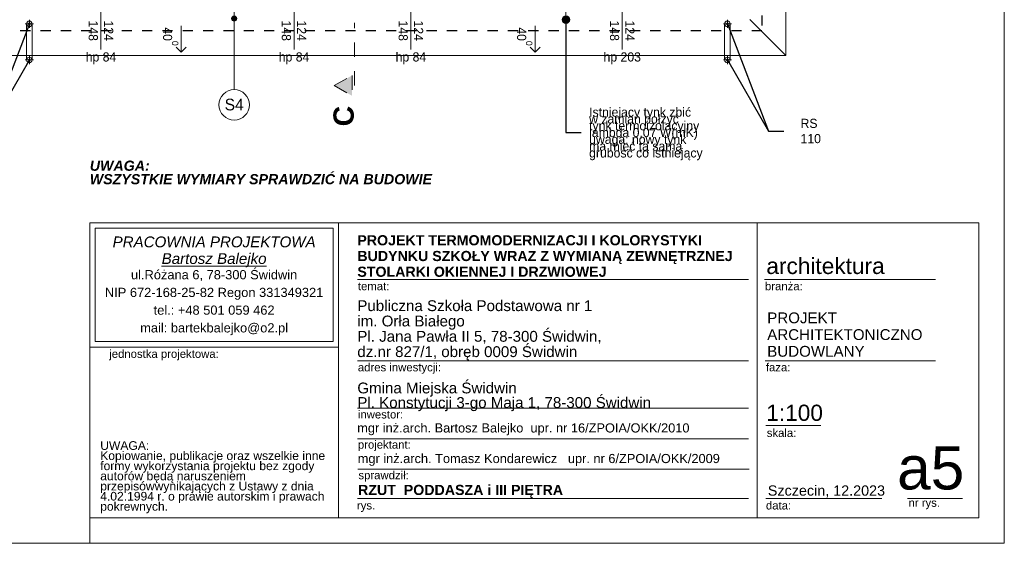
# Model space of a CAD drawing. Extents: x -251948 to -68259, y 37284 to 119967.
# Tile 38 of 41: x -87639 to -68259, y 37284 to 47591. Entities that reach past the tile are written whole.
import ezdxf

# ---------------------------------------------------------------- set-up
doc = ezdxf.new("R2010")
doc.units = 0
doc.header["$MEASUREMENT"] = 0
doc.linetypes.add('Dashed', pattern=[564.444447, 282.222223, -282.222223])
doc.linetypes.add('Przerywana', pattern=[400, 200, -200])
doc.layers.add('Arch opisy', color=7, linetype='Continuous')
doc.layers.add('INWENT ODWODNIENIE', color=7, linetype='Continuous')
for name, color, linetype, lineweight in [('Arch opisy_Nr_Pióra__1', 7, 'Continuous', 25), ('Arch opisy_Nr_Pióra__21', 7, 'Continuous', 13), ('Arch opisy_Nr_Pióra__5', 7, 'Continuous', 13), ('arch przekroje_Nr_Pióra__21', 7, 'Continuous', 13), ('arch przekroje_Nr_Pióra__5', 7, 'Continuous', 13), ('ARCH TABELA_Nr_Pióra__1', 7, 'Continuous', 25), ('ARCH TABELA_Nr_Pióra__21', 7, 'Continuous', 13), ('ARCH TABELA_Nr_Pióra__7', 7, 'Continuous', 13), ('INWENT DACH_Nr_Pióra__21', 7, 'Continuous', 13), ('INWENT ODWODNIENIE_Nr_Pióra__21', 7, 'Continuous', 13), ('INWENT ODWODNIENIE_Nr_Pióra__5', 7, 'Continuous', 13), ('INWENT OPISY_Nr_Pióra__21', 7, 'Continuous', 13), ('INWENT OPISY_Nr_Pióra__5', 7, 'Continuous', 13), ('INWENT.ŚCIANY_Nr_Pióra__1', 7, 'Continuous', 25)]:
    doc.layers.add(name, color=color, linetype=linetype, lineweight=lineweight)
doc.layers.add('Arch opisy_Nr_Pióra__3', color=7, linetype='Continuous', lineweight=20, true_color=0xff6600)
doc.styles.add('GENERATED_STYLE_10', font='arialbi.ttf')
doc.styles.add('GENERATED_STYLE_3', font='txt')
doc.styles.add('GENERATED_STYLE_5', font='txt')
doc.styles.add('GENERATED_STYLE_6', font='arialbd.ttf')
doc.styles.add('GENERATED_STYLE_7', font='arial.ttf')
doc.styles.add('GENERATED_STYLE_8', font='ariali.ttf')
doc.styles.add('GENERATED_STYLE_9', font='arialbd.ttf')
doc.dimstyles.new('GENERATED_STYLE__1', dxfattribs={"dimtxt": 0.18, "dimasz": 109.44, "dimexe": 0.18, "dimexo": 0.0625, "dimgap": 0.09, "dimtad": 0, "dimtih": 1, "dimtoh": 1, "dimdec": 4, "dimzin": 0, "dimdsep": 46, "dimcen": 0.09, "dimadec": 0, "dimazin": 0, "dimtfac": 1, "dimtdec": 4, "dimtmove": 0, "dimatfit": 3, "dimldrblk": 'ARROWHEAD_11', "dimfxl": 1, "dimtolj": 1, "dimtzin": 0, "dimarcsym": 0})

# ---------------------------------------------------------------- blocks, each defined once
blk = doc.blocks.new('Linia_16', base_point=(-84460, 47469))
at = {"layer": 'INWENT ODWODNIENIE_Nr_Pióra__21', "linetype": 'Continuous'}
for q in [(-84560, 47050), (-84360, 47050)]:
    blk.add_line((-84460, 46950), q, dxfattribs=at)
at = {"layer": 'INWENT ODWODNIENIE_Nr_Pióra__5', "linetype": 'Continuous'}
blk.add_line((-84460, 47469), (-84460, 46950), dxfattribs=at)
blk = doc.blocks.new('Linia_19', base_point=(-77491, 47469))
at = {"layer": 'INWENT ODWODNIENIE_Nr_Pióra__21', "linetype": 'Continuous'}
for q in [(-77591, 47050), (-77391, 47050)]:
    blk.add_line((-77491, 46950), q, dxfattribs=at)
at = {"layer": 'INWENT ODWODNIENIE_Nr_Pióra__5', "linetype": 'Continuous'}
blk.add_line((-77491, 47469), (-77491, 46950), dxfattribs=at)
blk = doc.blocks.new('Linia_27', base_point=(-76888, 47594))
at = {"layer": 'Arch opisy_Nr_Pióra__3', "linetype": 'Continuous'}
for points in [[(-76813, 48014), (-76819, 48042), (-76835, 48067), (-76860, 48083), (-76888, 48089), (-76917, 48083), (-76941, 48067), (-76958, 48042), (-76963, 48014), (-76958, 47985), (-76941, 47961), (-76917, 47944), (-76888, 47939), (-76860, 47944), (-76835, 47961), (-76819, 47985)], [(-76813, 47594), (-76819, 47622), (-76835, 47647), (-76860, 47663), (-76888, 47669), (-76917, 47663), (-76941, 47647), (-76958, 47622), (-76963, 47594), (-76958, 47565), (-76941, 47541), (-76917, 47524), (-76888, 47519), (-76860, 47524), (-76835, 47541), (-76819, 47565)]]:
    blk.add_hatch(color=256, dxfattribs=at).paths.add_polyline_path(points, flags=0)
blk.add_line((-76888, 47669), (-76888, 47939), dxfattribs=at)
for centre in [(-76888, 48014), (-76888, 47594)]:
    blk.add_circle(centre, 75, dxfattribs=at)
blk = doc.blocks.new('Linia_36', base_point=(-83417, 48214))
at = {"layer": 'Arch opisy_Nr_Pióra__21', "linetype": 'Continuous'}
for points in [[(-83367, 48214), (-83370, 48233), (-83381, 48249), (-83397, 48260), (-83417, 48264), (-83436, 48260), (-83452, 48249), (-83463, 48233), (-83467, 48214), (-83463, 48194), (-83452, 48178), (-83436, 48167), (-83417, 48164), (-83397, 48167), (-83381, 48178), (-83370, 48194)], [(-83367, 47614), (-83370, 47633), (-83381, 47649), (-83397, 47660), (-83417, 47664), (-83436, 47660), (-83452, 47649), (-83463, 47633), (-83467, 47614), (-83463, 47594), (-83452, 47578), (-83436, 47567), (-83417, 47564), (-83397, 47567), (-83381, 47578), (-83370, 47594)]]:
    blk.add_hatch(color=256, dxfattribs=at).paths.add_polyline_path(points, flags=0)
blk.add_line((-83417, 48164), (-83417, 47664), dxfattribs=at)
for centre in [(-83417, 48214), (-83417, 47614)]:
    blk.add_circle(centre, 50, dxfattribs=at)
blk = doc.blocks.new('Linia_37', base_point=(-83417, 47614))
at = {"layer": 'Arch opisy_Nr_Pióra__21', "linetype": 'Continuous'}
blk.add_line((-83417, 47614), (-83417, 46215), dxfattribs=at)
blk.add_circle((-83417, 45915), 300, dxfattribs=at)
blk = doc.blocks.new('ARROWHEAD_11')
at = {"color": 0, "linetype": 'Continuous', "lineweight": 0}
blk.add_line((0, 0), (-1, 0), dxfattribs=at)
at = {"color": 0, "linetype": 'Continuous', "lineweight": 0, "const_width": 0.25, "flags": 128}
blk.add_lwpolyline([(-0.125, 0, 1), (0.125, 0, 1)], format="xyb", close=True, dxfattribs=at)

msp = doc.modelspace()

# ---------------------------------------------------------------- hatches: boundary and pattern name
at = {"layer": 'arch przekroje_Nr_Pióra__5', "linetype": 'Continuous'}
msp.add_hatch(color=256, dxfattribs=at).paths.add_polyline_path([(-81096.92, 46093.15), (-81096.92, 46493.15), (-81446.92, 46293.15)], flags=0)

# ---------------------------------------------------------------- linework, layer by layer
at = {"layer": 'arch przekroje_Nr_Pióra__5', "linetype": 'Dashed'}
for p, q in [((-81046.92, 46293.15), (-81046.92, 47528.78)), ((-81446.92, 46293.15), (-81096.92, 46493.15)), ((-81096.92, 46493.15), (-81096.92, 46093.15)), ((-81446.92, 46293.15), (-81096.92, 46093.15))]:
    msp.add_line(p, q, dxfattribs=at)
at = {"layer": 'ARCH TABELA_Nr_Pióra__21', "linetype": 'Continuous'}
for p, q in [((-68258.74, 66983.6), (-68258.74, 37283.6)), ((-86258.74, 43594.77), (-81365.12, 43594.77)), ((-86258.74, 41147.96), (-86258.74, 43594.77)), ((-86258.74, 37783.6), (-86258.74, 43594.77)), ((-86258.74, 43594.77), (-68758.74, 43594.77)), ((-86152.35, 41254.35), (-86152.35, 43488.39)), ((-86152.35, 43488.39), (-81471.5, 43488.39)), ((-81471.5, 41254.35), (-81471.5, 43488.39)), ((-81365.12, 43594.77), (-81365.12, 37783.6)), ((-81365.12, 41147.96), (-81365.12, 43594.77)), ((-73120.44, 43594.77), (-73120.44, 37783.6)), ((-68758.74, 43594.77), (-68758.74, 37783.6)), ((-81365.12, 37783.6), (-81365.12, 43194.77)), ((-80992.89, 42474.1), (-73293.08, 42474.1)), ((-72981.12, 42474.1), (-69613.81, 42474.1)), ((-86258.74, 41147.96), (-81365.12, 41147.96)), ((-86152.35, 41254.35), (-81471.5, 41254.35)), ((-80992.89, 40873.67), (-73293.08, 40873.67)), ((-72963.67, 40873.67), (-69613.81, 40873.67)), ((-80992.89, 39945.64), (-73293.08, 39945.64)), ((-72951.87, 39601.4), (-71872.24, 39601.4)), ((-80992.89, 39343.26), (-73293.08, 39343.26)), ((-80982.19, 38740.89), (-73282.39, 38740.89)), ((-80992.89, 38166.01), (-73293.08, 38166.01)), ((-72951.87, 38166.01), (-70670.08, 38166.01)), ((-70161.4, 38166.01), (-69081.77, 38166.01)), ((-86258.74, 37783.6), (-81365.12, 37783.6)), ((-86258.74, 37283.6), (-86258.74, 37783.6)), ((-86258.74, 37283.6), (-86258.74, 37783.6)), ((-86258.74, 37283.6), (-86258.74, 37783.6)), ((-68758.74, 37783.6), (-81365.12, 37783.6)), ((-68258.74, 37283.6), (-143258.74, 37283.6))]:
    msp.add_line(p, q, dxfattribs=at)
at = {"layer": 'INWENT DACH_Nr_Pióra__21', "linetype": 'Continuous'}
for p, q in [((-72558.74, 46883.6), (-72558.74, 62163.6)), ((-72558.74, 46883.6), (-73268.74, 47593.6)), ((-88498.74, 46883.6), (-72558.74, 46883.6))]:
    msp.add_line(p, q, dxfattribs=at)
at = {"layer": 'INWENT ODWODNIENIE_Nr_Pióra__21', "linetype": 'Continuous'}
for p, q in [((-87528.74, 47508.6), (-87368.74, 47508.6)), ((-87503.74, 46798.6), (-87503.74, 47508.6)), ((-87448.74, 47588.6), (-87448.74, 47428.6)), ((-87393.74, 46798.6), (-87393.74, 47508.6)), ((-73628.74, 47508.6), (-73788.74, 47508.6)), ((-73763.74, 47508.6), (-73763.74, 46798.6)), ((-73708.74, 47588.6), (-73708.74, 47428.6)), ((-73653.74, 46798.6), (-73653.74, 47508.6)), ((-87528.74, 46798.6), (-87368.74, 46798.6)), ((-87448.74, 46878.6), (-87448.74, 46718.6)), ((-73628.74, 46798.6), (-73788.74, 46798.6)), ((-73708.74, 46878.6), (-73708.74, 46718.6))]:
    msp.add_line(p, q, dxfattribs=at)
for centre in [(-87448.74, 47508.6), (-73708.74, 47508.6), (-87448.74, 46798.6), (-73708.74, 46798.6)]:
    msp.add_circle(centre, 55, dxfattribs=at)
at = {"layer": 'INWENT OPISY_Nr_Pióra__21', "linetype": 'Continuous'}
for p, q in [((-86038.74, 48463.6), (-86038.74, 47003.6)), ((-82238.74, 48463.6), (-82238.74, 47003.6)), ((-79938.74, 48463.6), (-79938.74, 47003.6)), ((-75778.74, 48463.6), (-75778.74, 47003.6))]:
    msp.add_line(p, q, dxfattribs=at)
at = {"layer": 'INWENT.ŚCIANY_Nr_Pióra__1', "linetype": 'Przerywana'}
for p, q in [((-73028.74, 61673.6), (-73028.74, 47373.6)), ((-73028.74, 47373.6), (-87898.74, 47373.6))]:
    msp.add_line(p, q, dxfattribs=at)

# ---------------------------------------------------------------- block references
at = {"layer": 'Arch opisy', "linetype": 'Continuous'}
for name, p in [('Linia_36', (-83416.6, 48213.6)), ('Linia_37', (-83416.6, 47613.6))]:
    msp.add_blockref(name, p, dxfattribs=at)
at = {"layer": 'Arch opisy', "color": 30, "linetype": 'Continuous', "lineweight": 20, "true_color": 0xff6600}
msp.add_blockref('Linia_27', (-76888.25, 47593.6), dxfattribs=at)
at = {"layer": 'INWENT ODWODNIENIE', "linetype": 'Continuous'}
for name, p in [('Linia_16', (-84459.79, 47468.74)), ('Linia_19', (-77491.33, 47468.74))]:
    msp.add_blockref(name, p, dxfattribs=at)

# ---------------------------------------------------------------- texts
at = {"layer": 'Arch opisy_Nr_Pióra__1', "linetype": 'Continuous', "insert": (-83416.6, 46035.96), "char_height": 230, "attachment_point": 2, "style": 'GENERATED_STYLE_3'}
msp.add_mtext('{S4}', dxfattribs=at)
at = {"layer": 'Arch opisy_Nr_Pióra__3', "linetype": 'Continuous', "insert": (-76430.49, 45342.91), "char_height": 180, "width": 2122.73, "attachment_point": 4, "line_spacing_factor": 0.446131, "style": 'GENERATED_STYLE_3'}
msp.add_mtext('{Istniejacy tynk zbić\\Pw zamian połżyć \\Ptynk termoizolacyjny\\Plambda 0,07 W(mK)\\Puwaga: nowy tynk \\Pma mieć tą samą\\Pgrubość co istniejący}', dxfattribs=at)
at = {"layer": 'Arch opisy_Nr_Pióra__5', "linetype": 'Continuous', "insert": (-86258.74, 44817.11), "char_height": 199.9999, "width": 8259.0917, "attachment_point": 1, "line_spacing_factor": 0.796128, "style": 'GENERATED_STYLE_10'}
msp.add_mtext('{UWAGA:\\PWSZYSTKIE WYMIARY SPRAWDZIĆ NA BUDOWIE}', dxfattribs=at)
at = {"layer": 'arch przekroje_Nr_Pióra__21', "linetype": 'Continuous', "insert": (-81464.06, 45693.15), "char_height": 400, "attachment_point": 2, "rotation": 90, "style": 'GENERATED_STYLE_6'}
msp.add_mtext('{C}', dxfattribs=at)
at = {"layer": 'ARCH TABELA_Nr_Pióra__1', "linetype": 'Continuous', "style": 'GENERATED_STYLE_7'}
for s, insert, char_height, attachment_point, line_spacing_factor in [('{PROJEKT \\PARCHITEKTONICZNO\\PBUDOWLANY}', (-72925, 41828.41), 212.8403, 1, 0.9285), ('{Gmina Miejska Świdwin\\PPl. Konstytucji 3-go Maja 1, 78-300 Świdwin}', (-80992.89, 39884.36), 212.766, 7, 0.807442)]:
    msp.add_mtext(s, dxfattribs=dict(at, insert=insert, char_height=char_height, attachment_point=attachment_point, line_spacing_factor=line_spacing_factor))
at = {"layer": 'ARCH TABELA_Nr_Pióra__7', "linetype": 'Continuous'}
for s, insert, char_height, attachment_point, line_spacing_factor, style in [('{PROJEKT TERMOMODERNIZACJI I KOLORYSTYKI\\PBUDYNKU SZKOŁY WRAZ Z WYMIANĄ ZEWNĘTRZNEJ \\PSTOLARKI OKIENNEJ I DRZWIOWEJ }', (-80992.89, 42526.98), 200, 7, 0.928963, 'GENERATED_STYLE_9'), ('{PRACOWNIA PROJEKTOWA\\P\\LBartosz Balejko}', (-83811.93, 43323.47), 212.766, 2, 0.926719, 'GENERATED_STYLE_8'), ('{Publiczna Szkoła Podstawowa nr 1\\Pim. Orła Białego\\PPl. Jana Pawła II 5, 78-300 Świdwin, \\Pdz.nr 827/1, obręb 0009 Świdwin}', (-80992.89, 40885.34), 212.766, 7, 0.850494, 'GENERATED_STYLE_7')]:
    msp.add_mtext(s, dxfattribs=dict(at, insert=insert, char_height=char_height, attachment_point=attachment_point, line_spacing_factor=line_spacing_factor, style=style))
for s, insert, char_height, attachment_point, style in [('{architektura}', (-72942.45, 42903.78), 319.1596, 1, 'GENERATED_STYLE_7'), ('{branża:}', (-72969.31, 42425.36), 159.58, 1, 'GENERATED_STYLE_7'), ('{temat:}', (-80982.19, 42425.36), 159.58, 1, 'GENERATED_STYLE_7'), ('{jednostka projektowa:}', (-85875.81, 41093.34), 159.5798, 1, 'GENERATED_STYLE_7'), ('{adres inwestycji:}', (-80982.19, 40828.63), 159.5798, 1, 'GENERATED_STYLE_7'), ('{faza:}', (-72951.87, 40828.63), 159.58, 1, 'GENERATED_STYLE_7'), ('{1:100}', (-72944.56, 40012.64), 319.16, 1, 'GENERATED_STYLE_7'), ('{inwestor:}', (-80982.19, 39900.59), 159.5797, 1, 'GENERATED_STYLE_7'), ('{mgr inż.arch. Bartosz Balejko  upr. nr 16/ZPOIA/OKK/2010}', (-80995.12, 39645.16), 180, 1, 'GENERATED_STYLE_7'), ('{skala:}', (-72934.21, 39537.11), 159.58, 1, 'GENERATED_STYLE_7'), ('{projektant:}', (-80982.19, 39306.79), 159.5798, 1, 'GENERATED_STYLE_7'), ('{a5}', (-69046.04, 39194.71), 851.16, 3, 'GENERATED_STYLE_7'), ('{mgr inż.arch. Tomasz Kondarewicz   upr. nr 6/ZPOIA/OKK/2009}', (-80984.43, 39042.78), 180, 1, 'GENERATED_STYLE_7'), ('{sprawdził:}', (-80971.5, 38704.42), 159.5798, 1, 'GENERATED_STYLE_7'), ('{RZUT  PODDASZA i III PIĘTRA}', (-80979.11, 38434.58), 200, 1, 'GENERATED_STYLE_9'), ('{Szczecin, 12.2023}', (-72913.2, 38423.35), 202.1276, 1, 'GENERATED_STYLE_7'), ('{rys.}', (-81000.12, 38108.86), 159.58, 1, 'GENERATED_STYLE_7'), ('{data:}', (-72950.48, 38108.86), 159.58, 1, 'GENERATED_STYLE_7'), ('{nr rys.}', (-70143.74, 38162.26), 159.58, 1, 'GENERATED_STYLE_7')]:
    msp.add_mtext(s, dxfattribs=dict(at, insert=insert, char_height=char_height, attachment_point=attachment_point, style=style))
at = {"layer": 'ARCH TABELA_Nr_Pióra__7', "linetype": 'Continuous', "style": 'GENERATED_STYLE_7'}
for s, insert, char_height, width, attachment_point, line_spacing_factor in [('{ul.Różana 6, 78-300 Świdwin\\PNIP 672-168-25-82 Regon 331349321\\Ptel.: +48 501 059 462\\Pmail: bartekbalejko@o2.pl}', (-83811.93, 42661.52), 180.8517, 7974.4467, 2, 1.156383), ('{UWAGA:\\PKopiowanie, publikacje oraz wszelkie inne formy wykorzystania projektu bez zgody autorów będą naruszeniem przepisówwynikających z Ustawy z dnia 4.02.1994 r. o prawie autorskim i prawach pokrewnych.}', (-86053.63, 39293.35), 170.21277, 4483.4078, 1, 0.703415)]:
    msp.add_mtext(s, dxfattribs=dict(at, insert=insert, char_height=char_height, width=width, attachment_point=attachment_point, line_spacing_factor=line_spacing_factor))
at = {"layer": 'INWENT OPISY_Nr_Pióra__21', "linetype": 'Continuous', "insert": (-72269.3, 45398.88), "char_height": 180, "width": 692.895, "attachment_point": 4, "style": 'GENERATED_STYLE_3'}
msp.add_mtext('{RS 110}', dxfattribs=at)
msp.add_mtext('{RS 110}', dxfattribs=at)
at = {"layer": 'INWENT OPISY_Nr_Pióra__5', "linetype": 'Continuous', "char_height": 180, "width": 1346.3341, "attachment_point": 2, "rotation": 270, "line_spacing_factor": 1.008888, "style": 'GENERATED_STYLE_5'}
for insert in [(-85797.54, 47373.6), (-81997.54, 47373.6), (-79697.54, 47373.6), (-75537.54, 47373.6)]:
    msp.add_mtext('{124\\P148}', dxfattribs=dict(at, insert=insert))
at = {"layer": 'INWENT OPISY_Nr_Pióra__5', "linetype": 'Continuous', "char_height": 180, "attachment_point": 2, "rotation": 270, "style": 'GENERATED_STYLE_5'}
for insert in [(-84515.44, 47260.3), (-77546.98, 47260.3)]:
    msp.add_mtext('{40\\A1{\\H0.7x;\\S0^  ;}}', dxfattribs=dict(at, insert=insert))
at = {"layer": 'INWENT OPISY_Nr_Pióra__5', "linetype": 'Continuous', "char_height": 180, "attachment_point": 2, "style": 'GENERATED_STYLE_5'}
for s, insert in [('{hp 84}', (-86038.74, 46947.95)), ('{hp 84}', (-82238.74, 46947.95)), ('{hp 84}', (-79938.74, 46947.95)), ('{hp 203}', (-75778.74, 46947.95))]:
    msp.add_mtext(s, dxfattribs=dict(at, insert=insert))

# ---------------------------------------------------------------- leaders
at = {"layer": 'Arch opisy_Nr_Pióra__3', "linetype": 'Continuous', "annotation_type": 0, "has_hookline": 1, "hookline_direction": 1, "text_width": 2065.71}
msp.add_leader([(-76888.25, 47593.6), (-76888.25, 45367.16), (-76585.22, 45367.16)], dimstyle='GENERATED_STYLE__1', dxfattribs=at)
at = {"layer": 'INWENT OPISY_Nr_Pióra__21', "linetype": 'Continuous', "annotation_type": 0, "has_hookline": 1, "hookline_direction": 1, "text_width": 394.29}
for points in [[(-87448.74, 47508.6), (-88257.4, 45398.88), (-88632.34, 45398.88)], [(-73708.74, 47508.6), (-72900.08, 45397.97), (-72597.05, 45397.97)], [(-87448.74, 46798.6), (-88257.4, 45398.88), (-88632.34, 45398.88)], [(-73708.74, 46798.6), (-72900.08, 45397.97), (-72597.05, 45397.97)]]:
    msp.add_leader(points, dimstyle='GENERATED_STYLE__1', dxfattribs=at)

doc.saveas('drawing.dxf')
